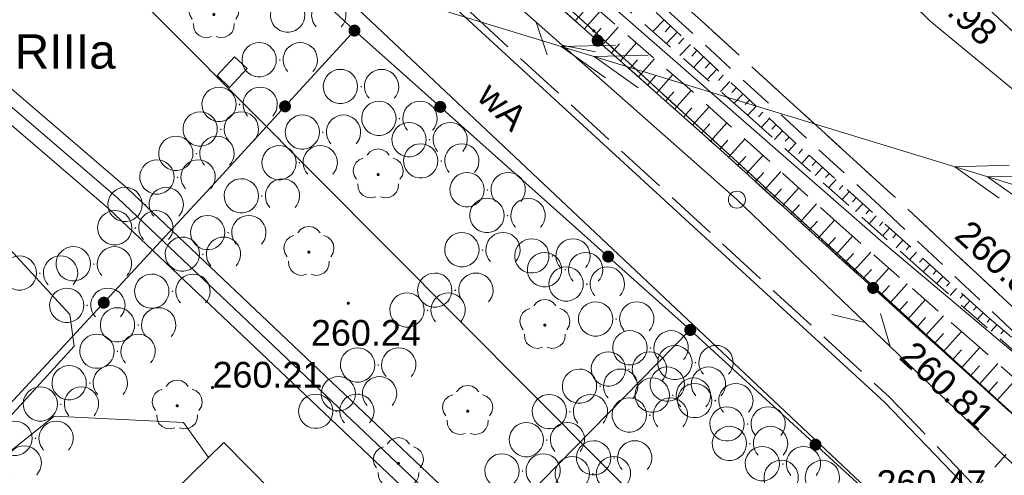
# Model space of a CAD drawing. Header units: metres. Extents: x 7427040 to 7427559, y 5541084 to 5541580.
# Tile 14 of 97: x 7427268 to 7427297, y 5541244 to 5541257. Entities that reach past the tile are written whole.
import ezdxf

# ---------------------------------------------------------------- set-up
doc = ezdxf.new("R2010")
doc.units = ezdxf.units.M
doc.header["$MEASUREMENT"] = 0
for name, pattern in [('PRZER1-1', [1, 0.5, -0.5]), ('PRZER2-1', [1.5, 1, -0.5]), ('PRZER3-1', [2, 1.5, -0.5])]:
    doc.linetypes.add(name, pattern=pattern)
doc.layers.get('0').update_dxf_attribs({"color": 4})
for name, color, linetype, lineweight in [('!_Granica terenu objętego planem', 7, 'Continuous', 0), ('!_Linia rozgraniczająca', 7, 'Continuous', 0), ('GEPPGD', 7, 'Continuous', 13), ('GESBZO', 7, 'Continuous', 53), ('GESDZI', 7, 'Continuous', 13), ('GESKKL_O', 82, 'Continuous', 13), ('GESUZY', 96, 'Continuous', 13), ('GSLKOG', 7, 'Continuous', 30), ('GSPRDL', 96, 'Continuous', 13), ('GSPWPS', 7, 'Continuous', 13), ('GSPWPS_O', 7, 'Continuous', 13), ('GSSKOA', 7, 'Continuous', 13), ('GSSKOD', 7, 'Continuous', 13), ('GSSZAD', 7, 'Continuous', 13), ('GSSZSN', 7, 'Continuous', 13), ('GULEPR', 1, 'Continuous', 13), ('GULLOB', 7, 'Continuous', 30), ('GULTPR', 30, 'Continuous', 13), ('GULWPR', 5, 'Continuous', 13), ('GULWPR_O', 5, 'Continuous', 13), ('GUPIKP', 7, 'Continuous', 13), ('GUPISN', 7, 'Continuous', 13), ('GUPPRZ_O', 7, 'Continuous', 13)]:
    doc.layers.add(name, color=color, linetype=linetype, lineweight=lineweight)
doc.styles.add('Arial', font='arial.ttf')

# ---------------------------------------------------------------- blocks, each defined once
blk = doc.blocks.new('D_GEPPGD1_2')
at = {"lineweight": -2, "extrusion": (0, 0, -1)}
blk.add_hatch(color=0, dxfattribs=at).paths.add_polyline_path([(0, -0.045), (-0.013906, -0.042798), (-0.02645, -0.036406), (-0.036406, -0.02645), (-0.042798, -0.013906), (-0.045, 0), (-0.042798, 0.013906), (-0.036406, 0.02645), (-0.02645, 0.036406), (-0.013906, 0.042798), (0, 0.045), (0.013906, 0.042798), (0.02645, 0.036406), (0.036406, 0.02645), (0.042798, 0.013906), (0.045, 0), (0.042798, -0.013906), (0.036406, -0.02645), (0.02645, -0.036406), (0.013906, -0.042798)])
blk = doc.blocks.new('D_GUPIKP1_3')
at = {"color": 0, "lineweight": -2, "flags": 128}
blk.add_lwpolyline([(0.375, -0.25), (-0.375, -0.25), (-0.375, 0.25), (0.375, 0.25), (0.375, -0.25)], close=True, dxfattribs=at)
blk = doc.blocks.new('D_GSPWPS1')
at = {"lineweight": -2, "extrusion": (0, 0, -1)}
blk.add_hatch(color=0, dxfattribs=at).paths.add_polyline_path([(0, -0.045), (-0.011647, -0.043467), (-0.0225, -0.038971), (-0.03182, -0.03182), (-0.038971, -0.0225), (-0.043467, -0.011647), (-0.045, 0), (-0.043467, 0.011647), (-0.038971, 0.0225), (-0.03182, 0.03182), (-0.0225, 0.038971), (-0.011647, 0.043467), (0, 0.045), (0.011647, 0.043467), (0.0225, 0.038971), (0.03182, 0.03182), (0.038971, 0.0225), (0.043467, 0.011647), (0.045, 0), (0.043467, -0.011647), (0.038971, -0.0225), (0.03182, -0.03182), (0.0225, -0.038971), (0.011647, -0.043467)])
blk = doc.blocks.new('D_GSPRDL1')
at = {"lineweight": -2, "extrusion": (0, 0, -1)}
blk.add_hatch(color=0, dxfattribs=at).paths.add_polyline_path([(0, -0.045), (-0.013906, -0.042798), (-0.02645, -0.036406), (-0.036406, -0.02645), (-0.042798, -0.013906), (-0.045, 0), (-0.042798, 0.013906), (-0.036406, 0.02645), (-0.02645, 0.036406), (-0.013906, 0.042798), (0, 0.045), (0.013906, 0.042798), (0.02645, 0.036406), (0.036406, 0.02645), (0.042798, 0.013906), (0.045, 0), (0.042798, -0.013906), (0.036406, -0.02645), (0.02645, -0.036406), (0.013906, -0.042798)])
at = {"color": 0, "lineweight": -2, "flags": 128}
for points in [[(-0.324277, 0.563333), (-0.240553, 0.662679), (-0.127956, 0.727494), (0, 0.75), (0.127956, 0.727494), (0.240553, 0.662679), (0.324277, 0.563333)], [(-0.635969, -0.134326), (-0.70458, -0.024001), (-0.731429, 0.103115), (-0.713292, 0.231763), (-0.652348, 0.346501), (-0.55591, 0.433559), (-0.435555, 0.482485)], [(0.435555, 0.482485), (0.55591, 0.433559), (0.652348, 0.346501), (0.713292, 0.231763), (0.731429, 0.103115), (0.70458, -0.024001), (0.635969, -0.134326)], [(-0.068773, -0.646351), (-0.194901, -0.677512), (-0.324092, -0.663766), (-0.440839, -0.606763), (-0.531129, -0.513345), (-0.584125, -0.394725), (-0.593465, -0.265141)], [(0.593465, -0.265141), (0.584125, -0.394725), (0.531129, -0.513345), (0.440839, -0.606763), (0.324092, -0.663766), (0.194901, -0.677512), (0.068773, -0.646351)]]:
    blk.add_lwpolyline(points, dxfattribs=at)
blk = doc.blocks.new('D_GUPISN1')
at = {"color": 0, "lineweight": -2, "flags": 128}
blk.add_lwpolyline([(0, 0.25), (0.064705, 0.241481), (0.125, 0.216506), (0.176777, 0.176777), (0.216506, 0.125), (0.241481, 0.064705), (0.25, 0), (0.241481, -0.064705), (0.216506, -0.125), (0.176777, -0.176777), (0.125, -0.216506), (0.064705, -0.241481), (0, -0.25), (-0.064705, -0.241481), (-0.125, -0.216506), (-0.176777, -0.176777), (-0.216506, -0.125), (-0.241481, -0.064705), (-0.25, 0), (-0.241481, 0.064705), (-0.216506, 0.125), (-0.176777, 0.176777), (-0.125, 0.216506), (-0.064705, 0.241481), (0, 0.25)], close=True, dxfattribs=at)
blk = doc.blocks.new('D_SUTP1')
at = {"color": 0, "lineweight": -2, "flags": 128}
for points in [[(0.9325, 0), (0.0675, 0.5)], [(-0.0675, 0), (-0.9325, -0.5)]]:
    blk.add_lwpolyline(points, dxfattribs=at)
blk = doc.blocks.new('D_KOLO')
at = {"lineweight": -2, "extrusion": (0, 0, -1)}
blk.add_hatch(color=0, dxfattribs=at).paths.add_polyline_path([(0, -0.175), (-0.045293, -0.169037), (-0.0875, -0.151554), (-0.123744, -0.123744), (-0.151554, -0.0875), (-0.169037, -0.045293), (-0.175, 0), (-0.169037, 0.045293), (-0.151554, 0.0875), (-0.123744, 0.123744), (-0.0875, 0.151554), (-0.045293, 0.169037), (0, 0.175), (0.045293, 0.169037), (0.0875, 0.151554), (0.123744, 0.123744), (0.151554, 0.0875), (0.169037, 0.045293), (0.175, 0), (0.169037, -0.045293), (0.151554, -0.0875), (0.123744, -0.123744), (0.0875, -0.151554), (0.045293, -0.169037)])
blk = doc.blocks.new('D_GSLKOG1')
at = {"lineweight": -2, "extrusion": (0, 0, -1)}
blk.add_hatch(color=0, dxfattribs=at).paths.add_polyline_path([(0, -0.175), (-0.045293, -0.169037), (-0.0875, -0.151554), (-0.123744, -0.123744), (-0.151554, -0.0875), (-0.169037, -0.045293), (-0.175, 0), (-0.169037, 0.045293), (-0.151554, 0.0875), (-0.123744, 0.123744), (-0.0875, 0.151554), (-0.045293, 0.169037), (0, 0.175), (0.045293, 0.169037), (0.0875, 0.151554), (0.123744, 0.123744), (0.151554, 0.0875), (0.169037, 0.045293), (0.175, 0), (0.169037, -0.045293), (0.151554, -0.0875), (0.123744, -0.123744), (0.0875, -0.151554), (0.045293, -0.169037)])
blk = doc.blocks.new('D_SUEP2')
at = {"color": 0, "lineweight": -2, "flags": 128}
for points in [[(-1.25, -0.5), (0.25, 0), (-1.25, 0.5)], [(-0.25, -0.5), (1.25, 0), (-0.25, 0.5)]]:
    blk.add_lwpolyline(points, dxfattribs=at)
blk = doc.blocks.new('D_GSSZAD3')
at = {"color": 0, "lineweight": -2, "flags": 128}
blk.add_lwpolyline([(-0.6, 0.5), (-0.513176, 0.492404), (-0.42899, 0.469846), (-0.35, 0.433013), (-0.278606, 0.383022), (-0.216978, 0.321394), (-0.166987, 0.25), (-0.130154, 0.17101), (-0.107596, 0.086824), (-0.1, 0), (-0.107596, -0.086824), (-0.130154, -0.17101), (-0.166987, -0.25), (-0.222125, -0.32743), (-0.290921, -0.393027), (-0.370887, -0.444418), (-0.459134, -0.479746), (-0.552472, -0.497736), (-0.647528, -0.497736), (-0.740866, -0.479746), (-0.829113, -0.444418), (-0.909079, -0.393027), (-0.977875, -0.32743), (-1.033013, -0.25), (-1.0725, -0.163534), (-1.094911, -0.071157), (-1.099434, 0.023791), (-1.085906, 0.117879), (-1.054816, 0.207708), (-1.007288, 0.290028), (-0.94504, 0.361867), (-0.87032, 0.420627), (-0.785831, 0.464184), (-0.694626, 0.490964), (-0.6, 0.5)], close=True, dxfattribs=at)
blk.add_lwpolyline([(0.234697, -0.341399), (0.179845, -0.271053), (0.138367, -0.192079), (0.111581, -0.106992), (0.100342, -0.018499), (0.105007, 0.070582), (0.125427, 0.157417), (0.160952, 0.239242), (0.210451, 0.313452), (0.27235, 0.377684), (0.344678, 0.429896), (0.425132, 0.468424), (0.511152, 0.492043), (0.6, 0.5), (0.688848, 0.492043), (0.774868, 0.468424), (0.855322, 0.429896), (0.92765, 0.377684), (0.989549, 0.313452), (1.039048, 0.239242), (1.074573, 0.157417), (1.094993, 0.070582), (1.099658, -0.018499), (1.088419, -0.106992), (1.061633, -0.192079), (1.020155, -0.271053), (0.965303, -0.341399)], dxfattribs=at)
blk = doc.blocks.new('*U59')
at = {"layer": 'GESBZO', "color": 252, "linetype": 'Continuous', "lineweight": 30, "flags": 128}
blk.add_lwpolyline([(-0.92, -113.133), (1.24, -115.323), (-2.08, -118.593), (-4.24, -116.393), (-0.92, -113.133)], close=True, dxfattribs=at)
blk = doc.blocks.new('SIT-G1 BOISKO')
at = {"layer": '!_Granica terenu objętego planem', "color": 16, "linetype": 'PRZER3-1', "lineweight": 13}
blk.add_lwpolyline([(7427223.404, 5541280.844), (7427237.172, 5541294.666), (7427273.595, 5541264.199), (7427293.187, 5541246.2), (7427318.595, 5541219.771), (7427304.61, 5541204.848)], dxfattribs=at)
at = {"layer": '!_Linia rozgraniczająca', "color": 216, "linetype": 'Continuous', "lineweight": 13, "flags": 128}
blk.add_lwpolyline([(7427223.546, 5541280.703), (7427237.185, 5541294.395), (7427273.463, 5541264.048), (7427293.047, 5541246.057), (7427318.319, 5541219.769), (7427304.464, 5541204.985)], dxfattribs=at)
at = {"layer": 'GESDZI', "color": 252, "linetype": 'Continuous', "lineweight": 13, "flags": 128}
for points in [[(7427230.33, 5541315.24), (7427241.97, 5541307.49), (7427247.55, 5541303.23), (7427281.57, 5541272.99), (7427305.53, 5541250.41), (7427320.15, 5541236.27), (7427324.78, 5541228.21), (7427319.61, 5541221.9), (7427311.88, 5541231.94), (7427301.75, 5541241.17), (7427284.57, 5541256.88), (7427256.27, 5541282.47), (7427240.42, 5541296.03), (7427236.08, 5541299.6), (7427224.16, 5541309.39)], [(7427224.326, 5541279.982), (7427240.42, 5541296.03), (7427256.27, 5541282.47), (7427284.57, 5541256.88), (7427301.75, 5541241.17), (7427315.72, 5541223.34), (7427317.48, 5541219.62), (7427313.06, 5541214.79), (7427304.01, 5541205.409)]]:
    blk.add_lwpolyline(points, dxfattribs=at)
at = {"layer": 'GESUZY', "color": 96, "linetype": 'PRZER1-1', "lineweight": 13}
for points in [[(7427230.33, 5541315.24), (7427241.97, 5541307.49), (7427247.55, 5541303.23), (7427273.39, 5541280.26), (7427281.57, 5541272.99), (7427305.53, 5541250.41), (7427320.15, 5541236.27), (7427324.78, 5541228.21), (7427319.61, 5541221.9), (7427311.88, 5541231.94), (7427301.75, 5541241.17), (7427297.26, 5541245.27), (7427284.57, 5541256.88), (7427256.27, 5541282.47), (7427240.42, 5541296.03), (7427236.08, 5541299.6), (7427224.16, 5541309.39)], [(7427224.326, 5541279.982), (7427240.42, 5541296.03), (7427256.27, 5541282.47), (7427284.57, 5541256.88), (7427297.26, 5541245.27), (7427280.844, 5541227.089)], [(7427280.844, 5541227.089), (7427297.26, 5541245.27), (7427301.75, 5541241.17), (7427303.91, 5541238.41), (7427287.013, 5541221.316)]]:
    blk.add_lwpolyline(points, dxfattribs=at)
at = {"layer": 'GSLKOG', "color": 252, "linetype": 'Continuous', "lineweight": 13, "flags": 128}
for points in [[(7427261.52, 5541277.52), (7427265.85, 5541273.58), (7427268.6, 5541271.18), (7427275.39, 5541264.96), (7427281.2, 5541259.69), (7427288.16, 5541253.5), (7427297.26, 5541245.27), (7427298.12, 5541244.46), (7427300.45, 5541242.24), (7427301.25, 5541241.48), (7427312.87, 5541229.8), (7427314.01, 5541228.46), (7427319.61, 5541221.66), (7427317.48, 5541219.62)], [(7427258.46, 5541274.43), (7427263.74, 5541269.68), (7427269.87, 5541264.03), (7427275.17, 5541259.17), (7427277.59, 5541256.89), (7427282.59, 5541252.44), (7427287.38, 5541248.16), (7427294.68, 5541241.47)], [(7427264.255, 5541242.614), (7427267.02, 5541245.44), (7427273.54, 5541252.47), (7427277.59, 5541256.89)], [(7427287.38, 5541248.16), (7427273.48, 5541233.981)]]:
    blk.add_lwpolyline(points, dxfattribs=at)
at = {"layer": 'GSSKOA', "color": 252, "linetype": 'PRZER3-1', "lineweight": 13}
for points in [[(7427328.66, 5541207.53), (7427325.01, 5541215.25), (7427320.9, 5541222.23), (7427312.78, 5541232.86), (7427302.84, 5541243.14), (7427302.14, 5541243.84), (7427293.24, 5541252.13), (7427282.63, 5541261.81), (7427270.86, 5541272.19), (7427264.75, 5541277.61), (7427256.78, 5541284.37), (7427248.05, 5541291.73), (7427241.19, 5541297.08), (7427228.09, 5541307), (7427209.62, 5541321.59)], [(7427228.08, 5541314.4), (7427243.84, 5541302.38), (7427262.7, 5541287.01), (7427277.46, 5541274.11), (7427285.25, 5541267.16), (7427295.94, 5541257.65), (7427310.31, 5541244.33), (7427319.36, 5541234.38), (7427324.06, 5541228.57)]]:
    blk.add_lwpolyline(points, dxfattribs=at)
at = {"layer": 'GSSKOD', "color": 252, "linetype": 'PRZER2-1', "lineweight": 13}
blk.add_lwpolyline([(7427214.8, 5541324.94, -0.890724), (7427229.29, 5541316.12), (7427244.72, 5541303.47), (7427263.56, 5541287.66), (7427278.27, 5541274.66), (7427285.85, 5541267.69), (7427296.35, 5541258), (7427310.66, 5541244.68), (7427310.31, 5541244.33), (7427295.94, 5541257.65), (7427285.25, 5541267.16), (7427277.46, 5541274.11), (7427262.7, 5541287.01), (7427243.84, 5541302.38), (7427228.08, 5541314.4), (7427214.8, 5541324.94)], format="xyb", close=True, dxfattribs=at)
blk.add_lwpolyline([(7427270.86, 5541272.19), (7427270.57, 5541271.98), (7427282.3, 5541261.54), (7427292.91, 5541251.78), (7427301.72, 5541243.48), (7427302.14, 5541243.84), (7427293.24, 5541252.13), (7427282.63, 5541261.81), (7427270.86, 5541272.19)], close=True, dxfattribs=at)
at = {"layer": 'GSSZAD', "color": 252, "linetype": 'PRZER2-1', "lineweight": 13}
for points in [[(7427275.41, 5541256.05), (7427275.4, 5541256.03), (7427275.42, 5541256.03), (7427275.41, 5541256.05)], [(7427277.78, 5541255.27), (7427277.77, 5541255.25), (7427277.79, 5541255.25), (7427277.78, 5541255.27)], [(7427274.24, 5541254.75), (7427274.23, 5541254.73), (7427274.25, 5541254.73), (7427274.24, 5541254.75)], [(7427278.9, 5541254.34), (7427278.89, 5541254.32), (7427278.91, 5541254.32), (7427278.9, 5541254.34)], [(7427273.69, 5541254.03), (7427273.68, 5541254.01), (7427273.7, 5541254.01), (7427273.69, 5541254.03)], [(7427276.67, 5541253.94), (7427276.66, 5541253.92), (7427276.68, 5541253.92), (7427276.67, 5541253.94)], [(7427279.78, 5541253.72), (7427279.77, 5541253.7), (7427279.79, 5541253.7), (7427279.78, 5541253.72)], [(7427272.98, 5541253.32), (7427272.97, 5541253.3), (7427272.99, 5541253.3), (7427272.98, 5541253.32)], [(7427275.99, 5541253.05), (7427275.98, 5541253.03), (7427276, 5541253.03), (7427275.99, 5541253.05)], [(7427280.12, 5541253.1), (7427280.11, 5541253.08), (7427280.13, 5541253.08), (7427280.12, 5541253.1)], [(7427272.43, 5541252.63), (7427272.42, 5541252.61), (7427272.44, 5541252.61), (7427272.43, 5541252.63)], [(7427274.89, 5541252.08), (7427274.88, 5541252.06), (7427274.9, 5541252.06), (7427274.89, 5541252.08)], [(7427281.47, 5541252.26), (7427281.46, 5541252.24), (7427281.48, 5541252.24), (7427281.47, 5541252.26)], [(7427271.5, 5541251.83), (7427271.49, 5541251.81), (7427271.51, 5541251.81), (7427271.5, 5541251.83)], [(7427282.05, 5541251.51), (7427282.04, 5541251.49), (7427282.06, 5541251.49), (7427282.05, 5541251.51)], [(7427271.2, 5541251.15), (7427271.19, 5541251.13), (7427271.21, 5541251.13), (7427271.2, 5541251.15)], [(7427273.91, 5541251.01), (7427273.9, 5541250.99), (7427273.92, 5541250.99), (7427273.91, 5541251.01)], [(7427273.17, 5541250.38), (7427273.16, 5541250.36), (7427273.18, 5541250.36), (7427273.17, 5541250.38)], [(7427281.32, 5541250.51), (7427281.31, 5541250.49), (7427281.33, 5541250.49), (7427281.32, 5541250.51)], [(7427283.36, 5541250.33), (7427283.35, 5541250.31), (7427283.37, 5541250.31), (7427283.36, 5541250.33)], [(7427269.99, 5541250.1), (7427269.98, 5541250.08), (7427270, 5541250.08), (7427269.99, 5541250.1)], [(7427268.42, 5541249.83), (7427268.41, 5541249.81), (7427268.43, 5541249.81), (7427268.42, 5541249.83)], [(7427283.73, 5541249.93), (7427283.72, 5541249.91), (7427283.74, 5541249.91), (7427283.73, 5541249.93)], [(7427284.36, 5541249.51), (7427284.35, 5541249.49), (7427284.37, 5541249.49), (7427284.36, 5541249.51)], [(7427272.28, 5541249.3), (7427272.27, 5541249.28), (7427272.29, 5541249.28), (7427272.28, 5541249.3)], [(7427280.53, 5541249.33), (7427280.52, 5541249.31), (7427280.54, 5541249.31), (7427280.53, 5541249.33)], [(7427269.8, 5541248.89), (7427269.79, 5541248.87), (7427269.81, 5541248.87), (7427269.8, 5541248.89)], [(7427279.72, 5541248.75), (7427279.71, 5541248.73), (7427279.73, 5541248.73), (7427279.72, 5541248.75)], [(7427271.28, 5541248.32), (7427271.27, 5541248.3), (7427271.29, 5541248.3), (7427271.28, 5541248.32)], [(7427285.22, 5541248.49), (7427285.21, 5541248.47), (7427285.23, 5541248.47), (7427285.22, 5541248.49)], [(7427270.68, 5541247.55), (7427270.67, 5541247.53), (7427270.69, 5541247.53), (7427270.68, 5541247.55)], [(7427286.22, 5541247.65), (7427286.21, 5541247.63), (7427286.23, 5541247.63), (7427286.22, 5541247.65)], [(7427278.28, 5541247.15), (7427278.27, 5541247.13), (7427278.29, 5541247.13), (7427278.28, 5541247.15)], [(7427287.53, 5541247.22), (7427287.52, 5541247.2), (7427287.54, 5541247.2), (7427287.53, 5541247.22)], [(7427285.59, 5541247.03), (7427285.58, 5541247.01), (7427285.6, 5541247.01), (7427285.59, 5541247.03)], [(7427269.87, 5541246.63), (7427269.86, 5541246.61), (7427269.88, 5541246.61), (7427269.87, 5541246.63)], [(7427287.31, 5541246.59), (7427287.3, 5541246.57), (7427287.32, 5541246.57), (7427287.31, 5541246.59)], [(7427277.72, 5541246.31), (7427277.71, 5541246.29), (7427277.73, 5541246.29), (7427277.72, 5541246.31)], [(7427284.75, 5541246.53), (7427284.74, 5541246.51), (7427284.76, 5541246.51), (7427284.75, 5541246.53)], [(7427286.87, 5541246.27), (7427286.86, 5541246.25), (7427286.88, 5541246.25), (7427286.87, 5541246.27)], [(7427269.03, 5541246.01), (7427269.02, 5541245.99), (7427269.04, 5541245.99), (7427269.03, 5541246.01)], [(7427288.11, 5541246.11), (7427288.1, 5541246.09), (7427288.12, 5541246.09), (7427288.11, 5541246.11)], [(7427277.06, 5541245.8), (7427277.05, 5541245.78), (7427277.07, 5541245.78), (7427277.06, 5541245.8)], [(7427283.87, 5541245.79), (7427283.86, 5541245.77), (7427283.88, 5541245.77), (7427283.87, 5541245.79)], [(7427286.2, 5541245.69), (7427286.19, 5541245.67), (7427286.21, 5541245.67), (7427286.2, 5541245.69)], [(7427289.05, 5541245.43), (7427289.04, 5541245.41), (7427289.06, 5541245.41), (7427289.05, 5541245.43)], [(7427268.29, 5541245.01), (7427268.28, 5541244.99), (7427268.3, 5541244.99), (7427268.29, 5541245.01)], [(7427283.2, 5541244.97), (7427283.19, 5541244.95), (7427283.21, 5541244.95), (7427283.2, 5541244.97)], [(7427289.12, 5541244.86), (7427289.11, 5541244.84), (7427289.13, 5541244.84), (7427289.12, 5541244.86)], [(7427285.16, 5541244.44), (7427285.15, 5541244.42), (7427285.17, 5541244.42), (7427285.16, 5541244.44)], [(7427290.08, 5541244.27), (7427290.07, 5541244.25), (7427290.09, 5541244.25), (7427290.08, 5541244.27)], [(7427282.49, 5541244.06), (7427282.48, 5541244.04), (7427282.5, 5541244.04), (7427282.49, 5541244.06)], [(7427284.54, 5541243.98), (7427284.53, 5541243.96), (7427284.55, 5541243.96), (7427284.54, 5541243.98)]]:
    blk.add_lwpolyline(points, close=True, dxfattribs=at)
at = {"layer": 'GSSZSN', "color": 252, "linetype": 'PRZER2-1', "lineweight": 13}
for points in [[(7427299.02, 5541245.99), (7427296.03, 5541248.56), (7427290.4, 5541253.66), (7427285.81, 5541257.96), (7427280.87, 5541262.49), (7427275.91, 5541267.15), (7427271.55, 5541270.95), (7427267.64, 5541274.45), (7427264.27, 5541277.44), (7427262.53, 5541279.04), (7427262.42, 5541278.24), (7427263.16, 5541277.73), (7427266.1, 5541275.14), (7427268.69, 5541272.76), (7427272.21, 5541269.4), (7427276.21, 5541265.72), (7427280.56, 5541261.82), (7427284.93, 5541258.06), (7427289.02, 5541254.45), (7427294.15, 5541249.87), (7427298.77, 5541245.84), (7427299.02, 5541245.99)], [(7427261.11, 5541277.89), (7427261.52, 5541277.52), (7427265.85, 5541273.58), (7427268.6, 5541271.18), (7427275.39, 5541264.96), (7427281.2, 5541259.69), (7427288.16, 5541253.5), (7427297.26, 5541245.27), (7427297.85, 5541244.77), (7427298.31, 5541245.44), (7427295.74, 5541247.72), (7427291.92, 5541251.06), (7427287.44, 5541255.11), (7427284.89, 5541257.33), (7427281.96, 5541259.89), (7427277.71, 5541263.68), (7427273.83, 5541267.26), (7427271.25, 5541269.56), (7427266.76, 5541273.89), (7427262.91, 5541277.35), (7427262.28, 5541278.08), (7427261.11, 5541277.89)]]:
    blk.add_lwpolyline(points, close=True, dxfattribs=at)
at = {"layer": 'GSSZSN', "color": 252, "linetype": 'Continuous', "lineweight": 13, "flags": 128}
for points in [[(7427284.291, 5541256.941), (7427284.748, 5541257.454)], [(7427284.028, 5541257.175), (7427284.256, 5541257.43)], [(7427286.614, 5541257.207), (7427286.289, 5541256.861)], [(7427284.554, 5541256.707), (7427284.784, 5541256.965)], [(7427284.817, 5541256.473), (7427285.279, 5541256.992)], [(7427286.806, 5541257.027), (7427286.646, 5541256.857)], [(7427286.998, 5541256.847), (7427286.684, 5541256.512)], [(7427287.19, 5541256.667), (7427287.036, 5541256.502)], [(7427285.08, 5541256.239), (7427285.312, 5541256.5)], [(7427285.344, 5541256.005), (7427285.81, 5541256.529)], [(7427287.382, 5541256.487), (7427287.079, 5541256.163)], [(7427287.574, 5541256.307), (7427287.425, 5541256.148)], [(7427285.607, 5541255.771), (7427285.841, 5541256.034)], [(7427285.87, 5541255.537), (7427286.341, 5541256.067)], [(7427287.767, 5541256.127), (7427287.474, 5541255.815)], [(7427287.959, 5541255.947), (7427287.815, 5541255.794)], [(7427288.151, 5541255.767), (7427287.869, 5541255.466)], [(7427286.133, 5541255.303), (7427286.37, 5541255.569)], [(7427286.396, 5541255.069), (7427286.872, 5541255.605)], [(7427288.343, 5541255.587), (7427288.205, 5541255.439)], [(7427288.535, 5541255.407), (7427288.264, 5541255.117)], [(7427288.727, 5541255.227), (7427288.594, 5541255.085)], [(7427286.659, 5541254.835), (7427286.898, 5541255.104)], [(7427286.922, 5541254.601), (7427287.403, 5541255.142)], [(7427288.92, 5541255.047), (7427288.659, 5541254.769)], [(7427287.185, 5541254.367), (7427287.425, 5541254.637)], [(7427287.448, 5541254.133), (7427287.926, 5541254.671)], [(7427289.112, 5541254.867), (7427288.984, 5541254.731)], [(7427289.304, 5541254.687), (7427289.054, 5541254.42)], [(7427289.496, 5541254.507), (7427289.373, 5541254.376)], [(7427289.688, 5541254.327), (7427289.447, 5541254.069)], [(7427287.711, 5541253.899), (7427287.949, 5541254.167)], [(7427287.974, 5541253.665), (7427288.448, 5541254.198)], [(7427289.88, 5541254.147), (7427289.762, 5541254.02)], [(7427288.498, 5541253.195), (7427288.975, 5541253.722)], [(7427290.073, 5541253.967), (7427289.84, 5541253.718)], [(7427290.265, 5541253.787), (7427290.15, 5541253.665)], [(7427288.237, 5541253.431), (7427288.475, 5541253.695)], [(7427290.458, 5541253.608), (7427290.237, 5541253.364)], [(7427288.759, 5541252.958), (7427288.997, 5541253.222)], [(7427289.02, 5541252.722), (7427289.497, 5541253.25)], [(7427290.653, 5541253.431), (7427290.543, 5541253.31)], [(7427290.848, 5541253.254), (7427290.63, 5541253.013)], [(7427291.043, 5541253.077), (7427290.935, 5541252.957)], [(7427291.238, 5541252.9), (7427291.023, 5541252.662)], [(7427289.281, 5541252.486), (7427289.52, 5541252.75)], [(7427289.542, 5541252.25), (7427290.02, 5541252.778)], [(7427291.434, 5541252.724), (7427291.326, 5541252.605)], [(7427290.064, 5541251.778), (7427290.542, 5541252.306)], [(7427291.629, 5541252.547), (7427291.415, 5541252.311)], [(7427291.824, 5541252.37), (7427291.718, 5541252.253)], [(7427289.803, 5541252.014), (7427290.042, 5541252.278)], [(7427292.019, 5541252.193), (7427291.808, 5541251.961)], [(7427292.214, 5541252.017), (7427292.109, 5541251.901)], [(7427290.325, 5541251.542), (7427290.564, 5541251.806)], [(7427290.586, 5541251.305), (7427291.064, 5541251.834)], [(7427292.409, 5541251.84), (7427292.201, 5541251.61)], [(7427292.605, 5541251.663), (7427292.501, 5541251.549)], [(7427292.8, 5541251.486), (7427292.594, 5541251.259)], [(7427290.848, 5541251.069), (7427291.086, 5541251.333)], [(7427291.109, 5541250.833), (7427291.586, 5541251.362)], [(7427292.995, 5541251.309), (7427292.893, 5541251.197)], [(7427291.37, 5541250.597), (7427291.609, 5541250.861)], [(7427291.631, 5541250.361), (7427292.112, 5541250.892)], [(7427293.19, 5541251.133), (7427292.987, 5541250.908)], [(7427293.385, 5541250.956), (7427293.284, 5541250.844)], [(7427293.58, 5541250.779), (7427293.38, 5541250.558)], [(7427293.775, 5541250.602), (7427293.676, 5541250.492)], [(7427291.892, 5541250.125), (7427292.134, 5541250.393)], [(7427292.153, 5541249.889), (7427292.642, 5541250.429)], [(7427293.971, 5541250.425), (7427293.773, 5541250.207)], [(7427294.166, 5541250.249), (7427294.067, 5541250.14)], [(7427294.361, 5541250.072), (7427294.166, 5541249.856)], [(7427292.414, 5541249.653), (7427292.66, 5541249.925)], [(7427292.675, 5541249.416), (7427293.172, 5541249.965)], [(7427294.556, 5541249.895), (7427294.46, 5541249.789)], [(7427294.751, 5541249.718), (7427294.563, 5541249.51)], [(7427292.936, 5541249.18), (7427293.187, 5541249.457)], [(7427293.197, 5541248.944), (7427293.702, 5541249.502)], [(7427294.946, 5541249.542), (7427294.854, 5541249.439)], [(7427295.142, 5541249.365), (7427294.96, 5541249.164)], [(7427295.337, 5541249.188), (7427295.247, 5541249.089)], [(7427293.459, 5541248.708), (7427293.713, 5541248.989)], [(7427293.72, 5541248.472), (7427294.232, 5541249.038)], [(7427295.532, 5541249.011), (7427295.357, 5541248.818)], [(7427294.242, 5541248), (7427294.762, 5541248.575)], [(7427295.727, 5541248.834), (7427295.641, 5541248.739)], [(7427295.922, 5541248.658), (7427295.753, 5541248.471)], [(7427293.981, 5541248.236), (7427294.239, 5541248.521)], [(7427296.119, 5541248.483), (7427296.038, 5541248.389)], [(7427296.319, 5541248.311), (7427296.155, 5541248.121)], [(7427294.503, 5541247.763), (7427294.765, 5541248.053)], [(7427294.764, 5541247.527), (7427295.292, 5541248.111)], [(7427296.519, 5541248.14), (7427296.436, 5541248.044)], [(7427295.025, 5541247.291), (7427295.291, 5541247.585)], [(7427295.286, 5541247.055), (7427295.822, 5541247.647)], [(7427295.808, 5541246.583), (7427296.349, 5541247.18)], [(7427295.547, 5541246.819), (7427295.816, 5541247.116)], [(7427296.07, 5541246.347), (7427296.341, 5541246.646)], [(7427296.331, 5541246.11), (7427296.875, 5541246.713)]]:
    blk.add_lwpolyline(points, dxfattribs=at)
at = {"layer": 'GULEPR', "color": 1, "linetype": 'Continuous', "lineweight": 13, "flags": 128}
for points in [[(7427232.953, 5541271.907), (7427324.98, 5541243.79), (7427325.64, 5541243.73), (7427308.272, 5541201.421)], [(7427264.77, 5541242.4), (7427266.43, 5541244.42), (7427269.42, 5541247.69), (7427269.29, 5541248.61), (7427267.53, 5541250.53), (7427267.32, 5541250.39)], [(7427264.77, 5541242.4), (7427268.83, 5541245.65), (7427272.6, 5541245.46), (7427273.33, 5541244.44)]]:
    blk.add_lwpolyline(points, dxfattribs=at)
at = {"layer": 'GULLOB', "color": 252, "linetype": 'Continuous', "lineweight": 13, "flags": 128}
for points in [[(7427233.85, 5541311.06), (7427228.99, 5541305.78), (7427236.17, 5541300.13), (7427240.75, 5541296.94), (7427256.84, 5541283.09), (7427262.64, 5541277.9), (7427267.92, 5541273.12), (7427281.73, 5541260.56), (7427292.93, 5541250.77), (7427300.04, 5541244.78), (7427304.6, 5541240.74), (7427310.96, 5541234.28), (7427320.26, 5541222.32), (7427325.15, 5541213.96), (7427326.53, 5541211.31), (7427327.22, 5541211.34), (7427330.96, 5541213.08), (7427338.7, 5541215.98)], [(7427169.735, 5541342.305), (7427185.6, 5541323.21), (7427203.9, 5541307.69), (7427224.49, 5541290.58), (7427225.37, 5541289.9), (7427226.14, 5541289.31), (7427233.44, 5541282.9), (7427256.67, 5541264.04), (7427270.69, 5541252), (7427281.09, 5541242.14), (7427292.32, 5541226.1), (7427295.99, 5541220.55), (7427302.93, 5541211.15)]]:
    blk.add_lwpolyline(points, dxfattribs=at)
at = {"layer": 'GULTPR', "color": 30, "linetype": 'Continuous', "lineweight": 13, "flags": 128}
for points in [[(7427147.925, 5541396.714), (7427160.79, 5541380.08), (7427172.77, 5541365.73), (7427189.7, 5541344.59), (7427199.87, 5541334.94), (7427213.89, 5541323.55), (7427227.66, 5541313.41), (7427237.41, 5541307.29), (7427244.89, 5541301.8), (7427255.3, 5541292.78), (7427280.97, 5541270.3), (7427294.36, 5541257.17), (7427307.47, 5541246.36), (7427319.95, 5541234.27), (7427324.38, 5541225.76), (7427330.33, 5541215.04), (7427332.71, 5541211.01), (7427342.288, 5541191.518)], [(7427233.85, 5541311.06), (7427228.99, 5541305.78), (7427236.17, 5541300.13), (7427240.75, 5541296.94), (7427256.84, 5541283.09), (7427262.64, 5541277.9), (7427267.92, 5541273.12), (7427281.73, 5541260.56), (7427292.93, 5541250.77), (7427300.04, 5541244.78), (7427304.6, 5541240.74), (7427310.96, 5541234.28), (7427320.26, 5541222.32), (7427325.15, 5541213.96), (7427326.53, 5541211.31), (7427327.22, 5541211.34), (7427330.96, 5541213.08), (7427338.7, 5541215.98), (7427343.75, 5541207.15), (7427345.65, 5541207.03), (7427352.28, 5541206.28), (7427353.5, 5541206.33), (7427355.904, 5541206.113)], [(7427138.991, 5541387.261), (7427150.53, 5541372.9), (7427155.73, 5541366.13), (7427162.09, 5541358.32), (7427176.98, 5541342.6), (7427191.6, 5541326.99), (7427203.91, 5541316.59), (7427217.91, 5541304.45), (7427233.53, 5541291.77), (7427239.55, 5541285.78), (7427268.11, 5541261.04), (7427295.3, 5541233.72), (7427304.46, 5541225.14), (7427314.32, 5541214.51), (7427329.59, 5541188.64), (7427333.274, 5541181.856)], [(7427288.74, 5541251.96), (7427261.58, 5541275.97)], [(7427288.74, 5541251.96), (7427312.56, 5541229.12)]]:
    blk.add_lwpolyline(points, dxfattribs=at)
at = {"layer": 'GULWPR', "color": 5, "linetype": 'Continuous', "lineweight": 13, "flags": 128}
for points in [[(7427226.404, 5541289.611), (7427233.698, 5541283.206), (7427256.926, 5541264.347), (7427270.958, 5541252.297), (7427281.395, 5541242.402), (7427292.651, 5541226.325), (7427296.318, 5541220.779), (7427303.252, 5541211.388)], [(7427225.876, 5541289.009), (7427233.182, 5541282.594), (7427256.414, 5541263.733), (7427270.422, 5541251.703), (7427280.785, 5541241.878), (7427291.989, 5541225.875), (7427295.662, 5541220.321), (7427302.608, 5541210.912)], [(7427257.26, 5541276.85), (7427271.72, 5541263.26), (7427272.02, 5541263.09), (7427272.2, 5541262.71), (7427293.51, 5541242.61), (7427293.83, 5541242.37), (7427295.53, 5541239.15), (7427281.918, 5541226.085)]]:
    blk.add_lwpolyline(points, dxfattribs=at)
at = {"layer": 'GEPPGD', "color": 7, "linetype": 'Continuous', "lineweight": 13}
blk.add_blockref('D_GEPPGD1_2', (7427284.57, 5541256.88), dxfattribs=at)
at = {"layer": 'GESBZO', "color": 252, "linetype": 'Continuous', "lineweight": 30}
blk.add_blockref('*U59', (7427274.7, 5541358.013), dxfattribs=at)
at = {"layer": 'GSLKOG', "color": 7, "linetype": 'Continuous', "lineweight": 13}
for name, p, rotation in [('D_GSLKOG1', (7427277.59, 5541256.89), 47.50129506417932), ('D_KOLO', (7427284.68, 5541256.595), 318.3511354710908), ('D_KOLO', (7427284.68, 5541256.595), 318.3511354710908), ('D_KOLO', (7427275.565, 5541254.68), 47.50129506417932), ('D_KOLO', (7427275.565, 5541254.68), 47.50129506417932), ('D_KOLO', (7427280.09, 5541254.665), 318.3309173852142), ('D_KOLO', (7427280.09, 5541254.665), 318.3309173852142), ('D_KOLO', (7427284.985, 5541250.3), 318.2183141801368), ('D_KOLO', (7427284.985, 5541250.3), 318.2183141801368), ('D_KOLO', (7427292.71, 5541249.385), 317.8739478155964), ('D_KOLO', (7427292.71, 5541249.385), 317.8739478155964), ('D_KOLO', (7427270.28, 5541248.955), 47.15550263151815), ('D_KOLO', (7427270.28, 5541248.955), 47.15550263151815), ('D_GSLKOG1', (7427287.38, 5541248.16), 225.5703819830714), ('D_KOLO', (7427291.03, 5541244.815), 317.4966620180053), ('D_KOLO', (7427291.03, 5541244.815), 317.4966620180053)]:
    blk.add_blockref(name, p, dxfattribs=dict(at, rotation=rotation))
at = {"layer": 'GSPRDL', "color": 96, "linetype": 'Continuous', "lineweight": 13}
for p in [(7427273.49, 5541257.36), (7427278.28, 5541252.69), (7427276.26, 5541250.43), (7427283.14, 5541248.3), (7427272.42, 5541245.95), (7427280.89, 5541245.79), (7427278.87, 5541244.27)]:
    blk.add_blockref('D_GSPRDL1', p, dxfattribs=at)
at = {"layer": 'GSPWPS', "color": 7, "linetype": 'Continuous', "lineweight": 13}
for p in [(7427277.41, 5541248.94), (7427273.45, 5541246.48)]:
    blk.add_blockref('D_GSPWPS1', p, dxfattribs=at)
at = {"layer": 'GSSZAD', "color": 7, "linetype": 'Continuous', "lineweight": 13}
for p in [(7427276.24, 5541257.34), (7427275.41, 5541256.04), (7427277.78, 5541255.26), (7427274.24, 5541254.74), (7427278.9, 5541254.33), (7427273.69, 5541254.02), (7427276.67, 5541253.93), (7427279.78, 5541253.71), (7427272.98, 5541253.31), (7427275.99, 5541253.04), (7427280.12, 5541253.09), (7427272.43, 5541252.62), (7427281.47, 5541252.25), (7427271.5, 5541251.82), (7427274.89, 5541252.07), (7427282.05, 5541251.5), (7427271.2, 5541251.14), (7427273.91, 5541251), (7427273.17, 5541250.37), (7427281.32, 5541250.5), (7427269.99, 5541250.09), (7427283.36, 5541250.32), (7427268.42, 5541249.82), (7427283.73, 5541249.92), (7427284.36, 5541249.5), (7427272.28, 5541249.29), (7427280.53, 5541249.32), (7427269.8, 5541248.88), (7427279.72, 5541248.74), (7427285.22, 5541248.48), (7427271.28, 5541248.31), (7427270.68, 5541247.54), (7427286.22, 5541247.64), (7427287.53, 5541247.21), (7427278.28, 5541247.14), (7427285.59, 5541247.02), (7427269.87, 5541246.62), (7427284.75, 5541246.52), (7427287.31, 5541246.58), (7427277.72, 5541246.3), (7427286.87, 5541246.26), (7427288.11, 5541246.1), (7427269.03, 5541246), (7427277.06, 5541245.79), (7427283.87, 5541245.78), (7427286.2, 5541245.68), (7427289.05, 5541245.42), (7427268.29, 5541245), (7427283.2, 5541244.96), (7427289.12, 5541244.85), (7427285.16, 5541244.43), (7427267.36, 5541244.28), (7427282.49, 5541244.05), (7427290.08, 5541244.26), (7427284.54, 5541243.97), (7427290.63, 5541243.86)]:
    blk.add_blockref('D_GSSZAD3', p, dxfattribs=at)
at = {"layer": 'GULEPR', "color": 1, "linetype": 'Continuous', "lineweight": 13, "rotation": 163.0102760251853}
for p in [(7427284.813, 5541256.062), (7427296.289, 5541252.556)]:
    blk.add_blockref('D_SUEP2', p, dxfattribs=at)
at = {"layer": 'GULTPR', "color": 30, "linetype": 'Continuous', "lineweight": 13}
for p, rotation in [((7427283.589, 5541256.514), 138.5226546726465), ((7427292.53, 5541248.326), 316.2032063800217)]:
    blk.add_blockref('D_SUTP1', p, dxfattribs=dict(at, rotation=rotation))
at = {"layer": 'GUPIKP', "color": 30, "linetype": 'Continuous', "lineweight": 13, "rotation": 47.03070551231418}
blk.add_blockref('D_GUPIKP1_3', (7427274.02, 5541255.68), dxfattribs=at)
at = {"layer": 'GUPISN', "color": 7, "linetype": 'Continuous', "lineweight": 13}
blk.add_blockref('D_GUPISN1', (7427288.74, 5541251.96), dxfattribs=at)
at = {"layer": 'GESKKL_O', "color": 82, "linetype": 'Continuous', "lineweight": 13, "style": 'Arial'}
blk.add_text('RIIIa', height=1, dxfattribs=at).set_placement((7427267.681, 5541255.781))
at = {"layer": 'GSPWPS_O', "color": 252, "linetype": 'Continuous', "lineweight": 13, "style": 'Arial'}
for s, rotation, p in [('260.98', 317.2906, (7427293.541, 5541258.571)), ('260.84', 317.9032, (7427295.041, 5541250.864)), ('260.81', 317.605, (7427293.43, 5541247.34))]:
    blk.add_text(s, height=0.75, rotation=rotation, dxfattribs=at).set_placement(p)
for s, p in [('260.24', (7427276.32, 5541247.7)), ('260.21', (7427273.45, 5541246.48))]:
    blk.add_text(s, height=0.75, dxfattribs=at).set_placement(p)
at = {"layer": 'GULWPR_O', "color": 5, "linetype": 'Continuous', "lineweight": 13, "style": 'Arial'}
blk.add_text('wA', height=0.75, rotation=316.5821, dxfattribs=at).set_placement((7427281.12, 5541254.91))
at = {"layer": 'GUPPRZ_O', "color": 5, "linetype": 'Continuous', "lineweight": 13, "style": 'Arial'}
blk.add_text('260.47', height=0.75, dxfattribs=at).set_placement((7427292.81, 5541243.32))

msp = doc.modelspace()

# ---------------------------------------------------------------- block references
at = {"color": 7, "linetype": 'Continuous', "lineweight": 0}
msp.add_blockref('SIT-G1 BOISKO', (0, 0), dxfattribs=at)

doc.saveas('drawing.dxf')
